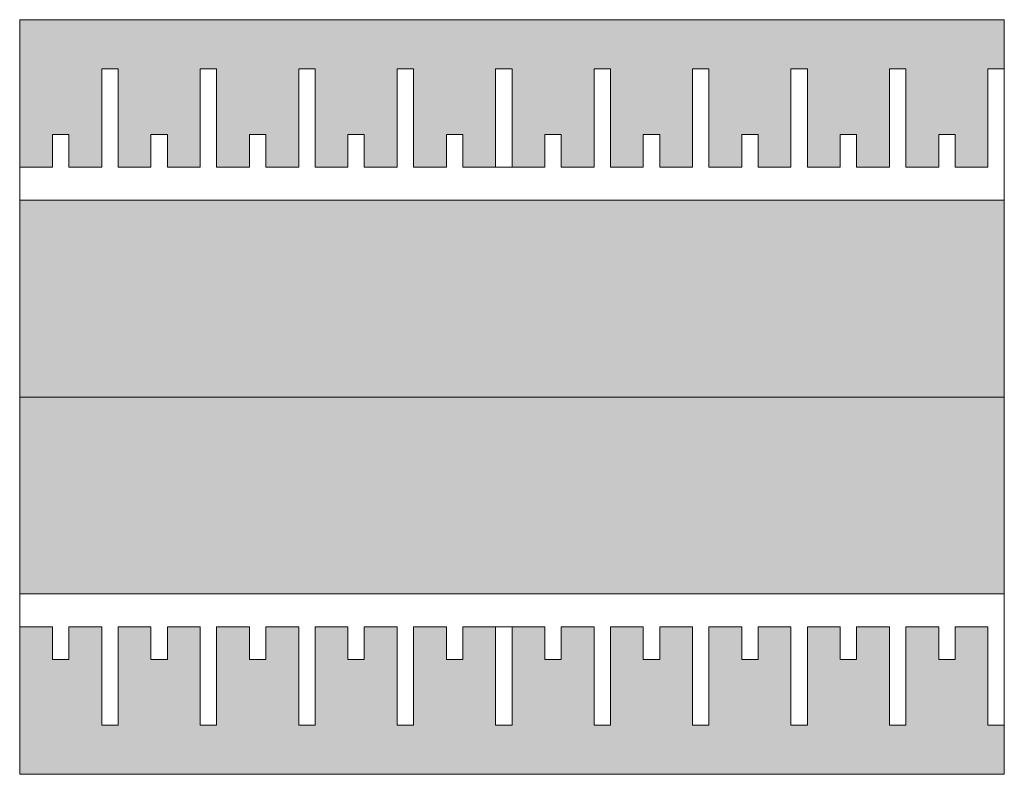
# Model space of a CAD drawing. Header units: metres. Extents: x 132493 to 134960, y 502695 to 503907.
# Tile 118 of 144: x 134954.39 to 134960.39, y 502934.93 to 502939.53. Entities that reach past the tile are written whole.
import ezdxf

# ---------------------------------------------------------------- set-up
doc = ezdxf.new("R2010")
doc.units = ezdxf.units.M
doc.layers.add('N-WE-VH-KANTVERHARDING-G', color=2, linetype='Continuous', lineweight=18)

# ---------------------------------------------------------------- blocks, each defined once
blk = doc.blocks.new('Plateau 30-8cm')
at = {"true_color": 0x939598}
h = blk.add_hatch(color=252, dxfattribs=at)
h.dxf.hatch_style = 1
h.paths.add_polyline_path([(0, 6), (-1.2, 6), (-1.2, 0), (0, 0)])
h.paths.add_polyline_path([(1.2, 6), (0, 6), (0, 0), (1.2, 0)])
h.paths.add_polyline_path([(2.3, 6), (1.4, 6), (1.4, 5.8), (1.6, 5.8), (1.6, 5.7), (1.4, 5.7), (1.4, 5.5), (2, 5.5), (2, 5.4), (1.4, 5.4), (1.4, 5.2), (1.6, 5.2), (1.6, 5.1), (1.4, 5.1), (1.4, 4.9), (2, 4.9), (2, 4.8), (1.4, 4.8), (1.4, 4.6), (1.6, 4.6), (1.6, 4.5), (1.4, 4.5), (1.4, 4.3), (2, 4.3), (2, 4.2), (1.4, 4.2), (1.4, 4), (1.6, 4), (1.6, 3.9), (1.4, 3.9), (1.4, 3.7), (2, 3.7), (2, 3.6), (1.4, 3.6), (1.4, 3.4), (1.6, 3.4), (1.6, 3.3), (1.4, 3.3), (1.4, 3.1), (2, 3.1), (2, 3), (1.4, 3), (1.4, 2.8), (1.6, 2.8), (1.6, 2.7), (1.4, 2.7), (1.4, 2.5), (2, 2.5), (2, 2.4), (1.4, 2.4), (1.4, 2.2), (1.6, 2.2), (1.6, 2.1), (1.4, 2.1), (1.4, 1.9), (2, 1.9), (2, 1.8), (1.4, 1.8), (1.4, 1.6), (1.6, 1.6), (1.6, 1.5), (1.4, 1.5), (1.4, 1.3), (2, 1.3), (2, 1.2), (1.4, 1.2), (1.4, 1), (1.6, 1), (1.6, 0.9), (1.4, 0.9), (1.4, 0.7), (2, 0.7), (2, 0.6), (1.4, 0.6), (1.4, 0.4), (1.6, 0.4), (1.6, 0.3), (1.4, 0.3), (1.4, 0.1), (2, 0.1), (2, 0), (2.3, 0)])
h.paths.add_polyline_path([(-1.6, 4), (-1.4, 4), (-1.4, 4.2), (-2, 4.2), (-2, 4.3), (-1.4, 4.3), (-1.4, 4.5), (-1.6, 4.5), (-1.6, 4.6), (-1.4, 4.6), (-1.4, 4.8), (-2, 4.8), (-2, 4.9), (-1.4, 4.9), (-1.4, 5.1), (-1.6, 5.1), (-1.6, 5.2), (-1.4, 5.2), (-1.4, 5.4), (-2, 5.4), (-2, 5.5), (-1.4, 5.5), (-1.4, 5.7), (-1.6, 5.7), (-1.6, 5.8), (-1.4, 5.8), (-1.4, 6), (-2.3, 6), (-2.3, 0), (-2, 0), (-2, 0.1), (-1.4, 0.1), (-1.4, 0.3), (-1.6, 0.3), (-1.6, 0.4), (-1.4, 0.4), (-1.4, 0.6), (-2, 0.6), (-2, 0.7), (-1.4, 0.7), (-1.4, 0.9), (-1.6, 0.9), (-1.6, 1), (-1.4, 1), (-1.4, 1.2), (-2, 1.2), (-2, 1.3), (-1.4, 1.3), (-1.4, 1.5), (-1.6, 1.5), (-1.6, 1.6), (-1.4, 1.6), (-1.4, 1.8), (-2, 1.8), (-2, 1.9), (-1.4, 1.9), (-1.4, 2.1), (-1.6, 2.1), (-1.6, 2.2), (-1.4, 2.2), (-1.4, 2.4), (-2, 2.4), (-2, 2.5), (-1.4, 2.5), (-1.4, 2.7), (-1.6, 2.7), (-1.6, 2.8), (-1.4, 2.8), (-1.4, 3), (-2, 3), (-2, 3.1), (-1.4, 3.1), (-1.4, 3.3), (-1.6, 3.3), (-1.6, 3.4), (-1.4, 3.4), (-1.4, 3.6), (-2, 3.6), (-2, 3.7), (-1.4, 3.7), (-1.4, 3.9), (-1.6, 3.9)])
at = {"layer": 'N-WE-VH-KANTVERHARDING-G'}
for p, q in [((-1.4, 5.8), (-1.4, 6)), ((-1.2, 0), (-1.2, 6)), ((1.2, 6), (1.2, 0)), ((1.2, 0), (1.2, 6)), ((1.4, 5.8), (1.4, 6)), ((-1.6, 5.7), (-1.6, 5.8)), ((1.6, 5.7), (1.6, 5.8)), ((-1.4, 5.5), (-1.4, 5.7)), ((1.4, 5.5), (1.4, 5.7)), ((-2, 5.4), (-2, 5.5)), ((2, 5.4), (2, 5.5)), ((-1.4, 5.2), (-1.4, 5.4)), ((1.4, 5.2), (1.4, 5.4)), ((-1.6, 5.1), (-1.6, 5.2)), ((1.6, 5.1), (1.6, 5.2)), ((-1.4, 4.9), (-1.4, 5.1)), ((1.4, 4.9), (1.4, 5.1)), ((-2, 4.8), (-2, 4.9)), ((2, 4.8), (2, 4.9)), ((-1.4, 4.6), (-1.4, 4.8)), ((1.4, 4.6), (1.4, 4.8)), ((-1.6, 4.5), (-1.6, 4.6)), ((1.6, 4.5), (1.6, 4.6)), ((-1.4, 4.3), (-1.4, 4.5)), ((1.4, 4.3), (1.4, 4.5)), ((-2, 4.2), (-2, 4.3)), ((2, 4.2), (2, 4.3)), ((-1.4, 4), (-1.4, 4.2)), ((1.4, 4), (1.4, 4.2)), ((-1.6, 3.9), (-1.6, 4)), ((1.6, 3.9), (1.6, 4)), ((-1.4, 3.7), (-1.4, 3.9)), ((1.4, 3.7), (1.4, 3.9)), ((-2, 3.6), (-2, 3.7)), ((2, 3.6), (2, 3.7)), ((-1.4, 3.4), (-1.4, 3.6)), ((1.4, 3.4), (1.4, 3.6)), ((-1.6, 3.3), (-1.6, 3.4)), ((1.6, 3.3), (1.6, 3.4)), ((-1.4, 2.8), (-1.4, 3.3)), ((1.4, 2.8), (1.4, 3.3)), ((-2, 3), (-2, 3.1)), ((2, 3), (2, 3.1)), ((-1.6, 2.7), (-1.6, 2.8)), ((1.6, 2.7), (1.6, 2.8)), ((-1.4, 2.5), (-1.4, 2.7)), ((1.4, 2.5), (1.4, 2.7)), ((-2, 2.4), (-2, 2.5)), ((2, 2.4), (2, 2.5)), ((-1.4, 2.2), (-1.4, 2.4)), ((1.4, 2.2), (1.4, 2.4)), ((-1.6, 2.1), (-1.6, 2.2)), ((1.6, 2.1), (1.6, 2.2)), ((-1.4, 1.9), (-1.4, 2.1)), ((1.4, 1.9), (1.4, 2.1)), ((-2, 1.8), (-2, 1.9)), ((2, 1.8), (2, 1.9)), ((-1.4, 1.6), (-1.4, 1.8)), ((1.4, 1.6), (1.4, 1.8)), ((-1.6, 1.5), (-1.6, 1.6)), ((1.6, 1.5), (1.6, 1.6)), ((-1.4, 1.3), (-1.4, 1.5)), ((1.4, 1.3), (1.4, 1.5)), ((-2, 1.2), (-2, 1.3)), ((2, 1.2), (2, 1.3)), ((-1.4, 1), (-1.4, 1.2)), ((1.4, 1), (1.4, 1.2)), ((-1.6, 0.9), (-1.6, 1)), ((1.6, 0.9), (1.6, 1)), ((-1.4, 0.7), (-1.4, 0.9)), ((1.4, 0.7), (1.4, 0.9)), ((-2, 0.6), (-2, 0.7)), ((2, 0.6), (2, 0.7)), ((-1.4, 0.4), (-1.4, 0.6)), ((1.4, 0.4), (1.4, 0.6)), ((-1.6, 0.3), (-1.6, 0.4)), ((1.6, 0.3), (1.6, 0.4)), ((-1.4, 0.1), (-1.4, 0.3)), ((1.4, 0.1), (1.4, 0.3)), ((-2, 0), (-2, 0.1)), ((2, 0), (2, 0.1))]:
    blk.add_line(p, q, dxfattribs=at)
at = {"layer": 'N-WE-VH-KANTVERHARDING-G', "flags": 128}
for points in [[(-1.4, 0), (-2.3, 0), (-2.3, 6), (-1.2, 6)], [(-1.2, 6), (1.2, 6)], [(0, 6), (0, 0)], [(1.4, 0), (2.3, 0), (2.3, 6), (1.2, 6)], [(-1.4, 5.8), (-1.6, 5.8)], [(1.4, 5.8), (1.6, 5.8)], [(-1.4, 5.7), (-1.6, 5.7)], [(1.4, 5.7), (1.6, 5.7)], [(-1.4, 5.5), (-2, 5.5)], [(1.4, 5.5), (2, 5.5)], [(-1.4, 5.4), (-2, 5.4)], [(1.4, 5.4), (2, 5.4)], [(-1.4, 5.2), (-1.6, 5.2)], [(1.4, 5.2), (1.6, 5.2)], [(-1.4, 5.1), (-1.6, 5.1)], [(1.4, 5.1), (1.6, 5.1)], [(-1.4, 4.9), (-2, 4.9)], [(1.4, 4.9), (2, 4.9)], [(-1.4, 4.8), (-2, 4.8)], [(1.4, 4.8), (2, 4.8)], [(-1.4, 4.6), (-1.6, 4.6)], [(1.4, 4.6), (1.6, 4.6)], [(-1.4, 4.5), (-1.6, 4.5)], [(1.4, 4.5), (1.6, 4.5)], [(-1.4, 4.3), (-2, 4.3)], [(1.4, 4.3), (2, 4.3)], [(-1.4, 4.2), (-2, 4.2)], [(1.4, 4.2), (2, 4.2)], [(-1.4, 4), (-1.6, 4)], [(1.4, 4), (1.6, 4)], [(-1.4, 3.9), (-1.6, 3.9)], [(1.4, 3.9), (1.6, 3.9)], [(-1.4, 3.7), (-2, 3.7)], [(1.4, 3.7), (2, 3.7)], [(-1.4, 3.6), (-2, 3.6)], [(1.4, 3.6), (2, 3.6)], [(-1.4, 3.4), (-1.6, 3.4)], [(1.4, 3.4), (1.6, 3.4)], [(-1.4, 3.3), (-1.6, 3.3)], [(1.4, 3.3), (1.6, 3.3)], [(-1.4, 3.1), (-2, 3.1)], [(1.4, 3.1), (2, 3.1)], [(-1.4, 3), (-2, 3)], [(1.4, 3), (2, 3)], [(-1.4, 2.8), (-1.6, 2.8)], [(1.4, 2.8), (1.6, 2.8)], [(-1.4, 2.7), (-1.6, 2.7)], [(1.4, 2.7), (1.6, 2.7)], [(-1.4, 2.5), (-2, 2.5)], [(1.4, 2.5), (2, 2.5)], [(-1.4, 2.4), (-2, 2.4)], [(1.4, 2.4), (2, 2.4)], [(-1.4, 2.2), (-1.6, 2.2)], [(1.4, 2.2), (1.6, 2.2)], [(-1.4, 2.1), (-1.6, 2.1)], [(1.4, 2.1), (1.6, 2.1)], [(-1.4, 1.9), (-2, 1.9)], [(1.4, 1.9), (2, 1.9)], [(-1.4, 1.8), (-2, 1.8)], [(1.4, 1.8), (2, 1.8)], [(-1.4, 1.6), (-1.6, 1.6)], [(1.4, 1.6), (1.6, 1.6)], [(-1.4, 1.5), (-1.6, 1.5)], [(1.4, 1.5), (1.6, 1.5)], [(-1.4, 1.3), (-2, 1.3)], [(1.4, 1.3), (2, 1.3)], [(-1.4, 1.2), (-2, 1.2)], [(1.4, 1.2), (2, 1.2)], [(-1.4, 1), (-1.6, 1)], [(1.4, 1), (1.6, 1)], [(-1.4, 0.9), (-1.6, 0.9)], [(1.4, 0.9), (1.6, 0.9)], [(-1.4, 0.7), (-2, 0.7)], [(1.4, 0.7), (2, 0.7)], [(-1.4, 0.6), (-2, 0.6)], [(1.4, 0.6), (2, 0.6)], [(-1.4, 0.4), (-1.6, 0.4)], [(1.4, 0.4), (1.6, 0.4)], [(-1.4, 0.3), (-1.6, 0.3)], [(1.4, 0.3), (1.6, 0.3)], [(-1.4, 0.1), (-2, 0.1)], [(1.4, 0.1), (2, 0.1)], [(-1.4, 0), (-1.2, 0)], [(-1.2, 0), (1.2, 0)], [(1.4, 0), (1.2, 0)]]:
    blk.add_lwpolyline(points, dxfattribs=at)

msp = doc.modelspace()

# ---------------------------------------------------------------- block references
at = {"layer": 'N-WE-VH-KANTVERHARDING-G', "rotation": 89.99999999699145}
msp.add_blockref('Plateau 30-8cm', (134960.3858, 502937.231), dxfattribs=at)

doc.saveas('drawing.dxf')
